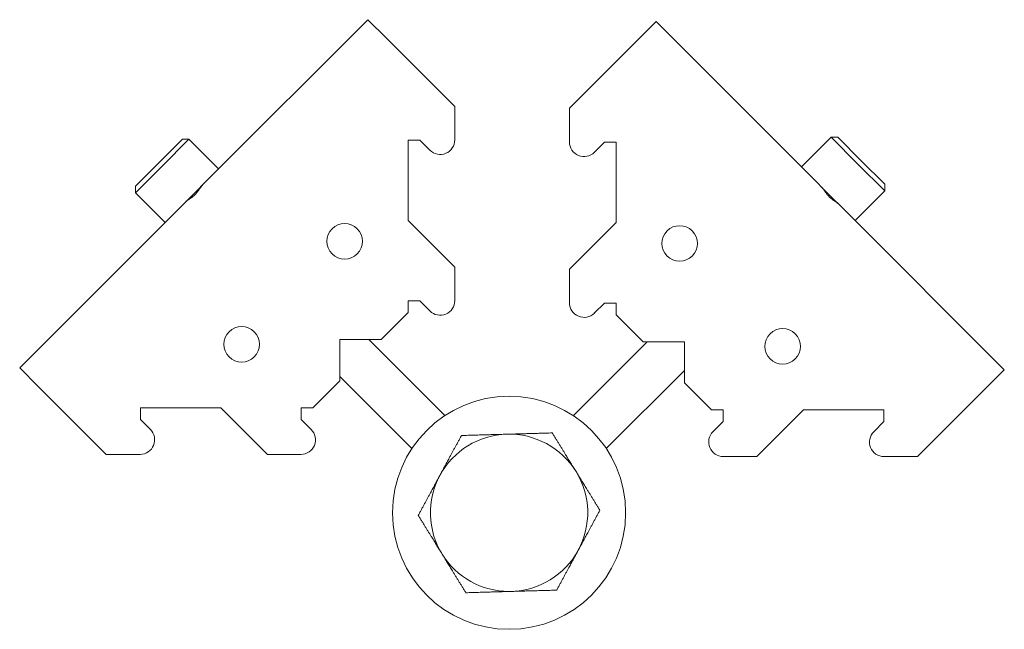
# Model space of a CAD drawing. Header units: millimetres. Extents: x -321 to -152, y -82 to 23.
import ezdxf

# ---------------------------------------------------------------- set-up
doc = ezdxf.new("R2010")
doc.units = ezdxf.units.MM

msp = doc.modelspace()

# ---------------------------------------------------------------- linework, layer by layer
at = {"color": 0, "linetype": 'Continuous', "lineweight": 0}
for p, q in [((-260.85, 22.54), (-288.12, -4.73)), ((-260.85, 22.54), (-257.67, 19.36)), ((-214.57, 19.03), (-211.39, 22.21)), ((-184.78, -4.4), (-211.39, 22.21)), ((-245.94, 7.63), (-257.67, 19.36)), ((-226.25, 7.34), (-214.57, 19.03)), ((-245.94, 1.91), (-245.94, 7.63)), ((-226.25, 7.34), (-226.25, 1.54)), ((-292.69, 2.02), (-296.72, -2.01)), ((-291.56, 2.02), (-296.15, -2.58)), ((-292.69, 2.02), (-291.56, 2.02)), ((-286.46, -3.07), (-291.56, 2.02)), ((-253.94, 1.88), (-251.94, 1.88)), ((-253.94, -11.92), (-253.94, 1.88)), ((-251.94, 1.88), (-250.21, 0.14)), ((-186.44, -2.74), (-181.35, 2.35)), ((-176.75, -2.24), (-181.35, 2.35)), ((-180.21, 2.35), (-181.35, 2.35)), ((-176.18, -1.68), (-180.21, 2.35)), ((-221.99, -0.23), (-220.25, 1.5)), ((-220.25, 1.5), (-218.25, 1.5)), ((-218.25, 1.5), (-218.25, -12.3)), ((-172.15, -5.71), (-176.18, -1.68)), ((-296.72, -2.01), (-300.75, -6.04)), ((-296.15, -2.58), (-300.75, -7.17)), ((-172.15, -6.84), (-176.75, -2.24)), ((-288.12, -4.73), (-291.06, -7.67)), ((-181.84, -7.33), (-184.78, -4.4)), ((-300.75, -6.04), (-300.75, -7.17)), ((-172.15, -5.71), (-172.15, -6.84)), ((-295.66, -12.27), (-300.75, -7.17)), ((-291.06, -7.67), (-294, -10.61)), ((-178.9, -10.27), (-181.84, -7.33)), ((-177.24, -11.93), (-172.15, -6.84)), ((-294, -10.61), (-320.61, -37.22)), ((-151.63, -37.55), (-178.9, -10.27)), ((-245.94, -19.92), (-253.94, -11.92)), ((-218.25, -12.3), (-226.25, -20.3)), ((-245.94, -25.69), (-245.94, -19.92)), ((-226.25, -20.3), (-226.25, -26.06)), ((-253.94, -25.72), (-251.94, -25.72)), ((-253.94, -27.72), (-253.94, -25.72)), ((-251.94, -25.72), (-250.21, -27.46)), ((-221.99, -27.83), (-220.25, -26.1)), ((-220.25, -26.1), (-218.25, -26.1)), ((-218.25, -26.1), (-218.25, -28.1)), ((-258.58, -32.37), (-253.94, -27.72)), ((-218.25, -28.1), (-213.61, -32.74)), ((-265.66, -32.37), (-258.58, -32.37)), ((-265.66, -39.44), (-265.66, -32.37)), ((-247.65, -45.43), (-260.71, -32.37)), ((-225.59, -45.43), (-212.9, -32.74)), ((-213.61, -32.74), (-206.54, -32.74)), ((-206.54, -32.74), (-206.54, -39.81)), ((-317.43, -40.4), (-320.61, -37.22)), ((-253.3, -51.08), (-265.66, -38.73)), ((-219.93, -51.08), (-206.54, -37.69)), ((-151.63, -37.55), (-154.81, -40.73)), ((-305.74, -52.08), (-317.43, -40.4)), ((-270.3, -44.08), (-265.66, -39.44)), ((-206.54, -39.81), (-201.89, -44.45)), ((-166.54, -52.45), (-154.81, -40.73)), ((-299.9, -44.08), (-286.1, -44.08)), ((-299.9, -46.08), (-299.9, -44.08)), ((-286.1, -44.08), (-278.1, -52.08)), ((-272.3, -44.08), (-270.3, -44.08)), ((-272.3, -46.08), (-272.3, -44.08)), ((-201.89, -44.45), (-199.89, -44.45)), ((-199.89, -44.45), (-199.89, -46.45)), ((-194.09, -52.45), (-186.09, -44.45)), ((-186.09, -44.45), (-172.29, -44.45)), ((-172.29, -44.45), (-172.29, -46.45)), ((-298.17, -47.81), (-299.9, -46.08)), ((-270.57, -47.81), (-272.3, -46.08)), ((-199.89, -46.45), (-201.63, -48.19)), ((-172.29, -46.45), (-174.03, -48.19)), ((-305.74, -52.08), (-299.94, -52.08)), ((-278.1, -52.08), (-272.34, -52.08)), ((-199.86, -52.45), (-194.09, -52.45)), ((-172.26, -52.45), (-166.54, -52.45)), ((-236.24, -75.61), (-236.62, -75.62))]:
    msp.add_line(p, q, dxfattribs=at)
for centre, radius, start, end in [((-248.44, 1.91), 2.5, 225, 360), ((-223.75, 1.54), 2.5, 180, 315), ((-248.44, -25.69), 2.5, 225, 360), ((-223.75, -26.06), 2.5, 180, 315), ((-299.94, -49.58), 2.5, 270, 45), ((-272.34, -49.58), 2.5, 270, 45), ((-236.62, -62.11), 13.5, 91.614, 151.614), ((-236.62, -62.11), 13.5, 31.614, 91.614), ((-199.86, -49.95), 2.5, 135, 270), ((-172.26, -49.95), 2.5, 135, 270), ((-236.62, -62.11), 13.5, 151.614, 211.614), ((-236.62, -62.11), 13.5, 331.614, 31.614), ((-236.62, -62.11), 13.5, 211.614, 270), ((-236.62, -62.11), 13.5, 271.614, 331.614), ((-236.62, -62.11), 13.5, 270, 271.614)]:
    msp.add_arc(centre, radius, start, end, dxfattribs=at)
at = {"color": 0, "linetype": 'Continuous', "lineweight": 0, "extrusion": (0, 0, -1)}
for centre, radius, start, end in [((264.84, -15.5), 3.05, 315, 135), ((264.84, -15.5), 3.05, 135, 315), ((207.35, -15.87), 3.05, 45, 225), ((207.35, -15.87), 3.05, 225, 45), ((282.52, -33.18), 3.05, 315, 135), ((189.67, -33.55), 3.05, 45, 225), ((282.52, -33.18), 3.05, 135, 315), ((189.67, -33.55), 3.05, 225, 45), ((236.62, -62.11), 20, 270, 90), ((236.62, -62.11), 20, 90, 270)]:
    msp.add_arc(centre, radius, start, end, dxfattribs=at)
at = {"color": 0, "linetype": 'Continuous', "lineweight": 0}
for points in [[(-292.17, -8.77), (-292.07, -8.68), (-291.96, -8.59), (-291.73, -8.42), (-291.6, -8.33), (-291.28, -8.11), (-291.11, -7.99), (-290.88, -7.81), (-290.8, -7.75), (-290.66, -7.63), (-290.59, -7.57), (-290.46, -7.44), (-290.4, -7.37), (-290.28, -7.23), (-290.21, -7.15), (-290.04, -6.93), (-289.92, -6.76), (-289.7, -6.43), (-289.61, -6.3), (-289.44, -6.06), (-289.34, -5.95), (-289.25, -5.86)], [(-182.94, -6.23), (-182.85, -6.32), (-182.76, -6.43), (-182.59, -6.67), (-182.5, -6.79), (-182.29, -7.11), (-182.16, -7.29), (-181.99, -7.52), (-181.92, -7.59), (-181.8, -7.73), (-181.74, -7.8), (-181.61, -7.93), (-181.54, -7.99), (-181.4, -8.12), (-181.32, -8.18), (-181.1, -8.35), (-180.93, -8.48), (-180.6, -8.7), (-180.48, -8.78), (-180.23, -8.96), (-180.12, -9.05), (-180.03, -9.15)]]:
    msp.add_open_spline(points, degree=3, knots=[0, 0, 0, 0, 0.0724693, 0.0724693, 0.1358567, 0.1358567, 0.2229331, 0.2229331, 0.2644803, 0.2644803, 0.3029978, 0.3029978, 0.3414766, 0.3414766, 0.3828508, 0.3828508, 0.4672082, 0.4672082, 0.5286048, 0.5286048, 0.598872, 0.598872, 0.598872, 0.598872], dxfattribs=at)
for points, weights in [([(-244.79, -48.84), (-246.78, -52.51), (-248.5, -55.69)], [1.28546882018, 1.38490017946, 1.38490017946]), ([(-237, -48.62), (-240.61, -48.72), (-244.79, -48.84)], [1.38490017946, 1.38490017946, 1.28546882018]), ([(-229.21, -48.4), (-233.38, -48.52), (-237, -48.62)], [1.28546882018, 1.38490017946, 1.38490017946]), ([(-225.12, -55.04), (-227.02, -51.96), (-229.21, -48.4)], [1.38490017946, 1.38490017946, 1.28546882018]), ([(-248.5, -55.69), (-250.21, -58.88), (-252.2, -62.55)], [1.38490017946, 1.38490017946, 1.28546882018]), ([(-221.04, -61.67), (-223.23, -58.12), (-225.12, -55.04)], [1.28546882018, 1.38490017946, 1.38490017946]), ([(-224.74, -68.53), (-223.02, -65.35), (-221.04, -61.67)], [1.38490017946, 1.38490017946, 1.28546882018]), ([(-252.2, -62.55), (-250.01, -66.11), (-248.11, -69.19)], [1.28546882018, 1.38490017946, 1.38490017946]), ([(-248.11, -69.19), (-246.22, -72.27), (-244.03, -75.83)], [1.38490017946, 1.38490017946, 1.28546882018]), ([(-228.45, -75.39), (-226.46, -71.71), (-224.74, -68.53)], [1.28546882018, 1.38490017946, 1.38490017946]), ([(-244.03, -75.83), (-240.06, -75.71), (-236.62, -75.62)], [1.28546882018, 1.37967307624, 1.38462539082]), ([(-236.24, -75.61), (-232.62, -75.5), (-228.45, -75.39)], [1.38490017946, 1.38490017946, 1.28546882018])]:
    msp.add_rational_spline(points, weights, degree=2, dxfattribs=at)

doc.saveas('drawing.dxf')
